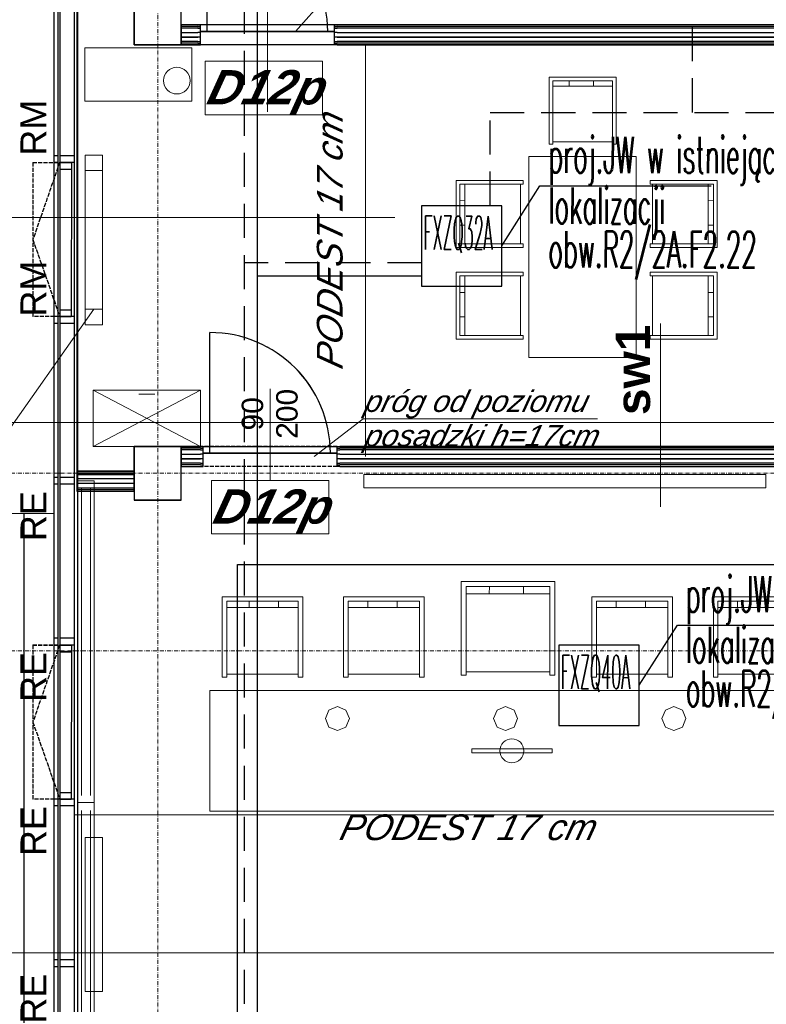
# Model space of a CAD drawing. Header units: millimetres. Extents: x -8642 to 28269, y -6609 to 3701.
# Tile 91 of 256: x -103 to 454, y -2191 to -1456. Entities that reach past the tile are written whole.
import ezdxf
from ezdxf.enums import TextEntityAlignment as Align

# ---------------------------------------------------------------- set-up
doc = ezdxf.new("R2010")
doc.units = ezdxf.units.MM
doc.header["$LTSCALE"] = 1000
doc.header["$MEASUREMENT"] = 0
for name, pattern in [('DASHED', [19.05, 12.7, -6.35]), ('rzut 1 pietra$0$ArchiTECH.PC 1. Line Type', [0.004, 0.003, -0.001]), ('rzut 1 pietra$0$ArchiTECH.PC 5. Line Type', [0.0053, 0.003, -0.001, 0.0003, -0.001]), ('rzut 1 pietra$0$ArchiTECH.PC Solid Line Type', [0]), ('SUFIT_1 PIETRO$0$ArchiTECH.PC 1. Line Type', [0.004, 0.003, -0.001]), ('SUFIT_1 PIETRO$0$ArchiTECH.PC Solid Line Type', [0])]:
    doc.linetypes.add(name, pattern=pattern)
doc.layers.get('0').update_dxf_attribs({"lineweight": 25})
for name, color, linetype, lineweight in [('_Etap_4_klimatyzator_w nowej_lokalizacji', 7, 'Continuous', 30), ('_Etap_4_klimatyzator_w starej_lokalizacji', 4, 'Continuous', 30), ('_Etap_4_opis', 7, 'Continuous', 30), ('IS_ARCH', 254, 'Continuous', 18), ('IS_FREON_GAZ', 254, 'DASHED', 30), ('IS_HC_FREON_CIECZ', 254, 'Continuous', 30)]:
    doc.layers.add(name, color=color, linetype=linetype, lineweight=lineweight)
for name, color, linetype in [('IS_WK_KAN_SKROPLINY', 254, 'DASHED'), ('SUFIT_1 PIETRO$0$ELEM KONSTRUKCJI - inwent', 254, 'Continuous'), ('SUFIT_1 PIETRO$0$Kalka 1', 254, 'Continuous'), ('SUFIT_1 PIETRO$0$sciany projektowane', 254, 'Continuous'), ('SUFIT_1 PIETRO$0$TYP SUFITÓW_NOWYCH', 254, 'Continuous')]:
    doc.layers.add(name, color=color, linetype=linetype)
doc.styles.add('romans1', font='simplex.shx', dxfattribs={"width": 0.8})
doc.styles.add('rzut 1 pietra$0$ArchiTECHStyle1', font='arial.ttf', dxfattribs={"height": 0.16})
doc.styles.add('rzut 1 pietra$0$ArchiTECHStyle2', font='ariali.ttf', dxfattribs={"oblique": 15, "height": 0.16})
doc.styles.add('rzut 1 pietra$0$ArchiTECHStyle3', font='arialbd.ttf', dxfattribs={"height": 0.192})
doc.styles.add('rzut 1 pietra$0$ArchiTECHStyle4', font='arialbi.ttf', dxfattribs={"oblique": 15, "height": 0.256})

# ---------------------------------------------------------------- blocks, each defined once
blk = doc.blocks.new('jw_FXZQ32A')
blk.add_lwpolyline([(0, 0), (60, 0), (60, 60), (0, 60)], close=True)
at = {"color": 7, "style": 'romans1', "width": 0.35}
blk.add_text('FXZQ32A', height=25, rotation=359.91893, dxfattribs=at).set_placement((1.49, 27.37))
blk = doc.blocks.new('jw_FXZQ40A')
blk.add_lwpolyline([(0, 0), (60, 0), (60, 60), (0, 60)], close=True)
at = {"color": 7, "style": 'romans1', "width": 0.35}
blk.add_text('FXZQ40A', height=25, rotation=359.91893, dxfattribs=at).set_placement((1.49, 27.37))

msp = doc.modelspace()

# ---------------------------------------------------------------- linework, layer by layer
at = {"layer": '_Etap_4_opis'}
for p, q in [((256.8, -1624.83), (285.24, -1580.02)), ((285.24, -1580.02), (413.12, -1580.02)), ((359.41, -1952.58), (387.84, -1907.77)), ((387.84, -1907.77), (515.73, -1907.77))]:
    msp.add_line(p, q, dxfattribs=at)
at = {"layer": 'IS_ARCH', "linetype": 'rzut 1 pietra$0$ArchiTECH.PC 5. Line Type'}
for p, q in [((0, 773.48), (0, -3884.07)), ((-3581.18, -1794.43), (2008.7, -1794.43)), ((-3581.18, -1927), (2008.7, -1927))]:
    msp.add_line(p, q, dxfattribs=at)
at = {"layer": 'IS_ARCH', "linetype": 'rzut 1 pietra$0$ArchiTECH.PC Solid Line Type'}
for p, q in [((-60, 60), (-60, -3574.83)), ((-77.5, -1257), (-77.5, -3616.83)), ((-74.51, -1257), (-74.51, -3613.84)), ((-73.03, -1257), (-73.03, -3612.33)), ((-62.5, -1257), (-62.5, -3601.79)), ((36.8, -1464.75), (36.8, -1374.75)), ((81.8, -1524.75), (81.8, -1403.12)), ((-17.59, -1414.75), (-17.59, -1474.75)), ((17.41, -1474.75), (17.41, -1414.75)), ((142.2, -1420.22), (102.78, -1464.93)), ((-59.97, -1444.84), (-59.96, -1794.43)), ((29.8, -1459.75), (17.41, -1459.75)), ((17.41, -1459.75), (17.41, -1474.75)), ((29.8, -1461), (17.41, -1461)), ((31.8, -1459.75), (29.8, -1459.75)), ((29.8, -1459.75), (31.8, -1459.75)), ((29.8, -1461), (31.8, -1461)), ((31.8, -1461), (31.8, -1459.75)), ((31.8, -1462.25), (31.8, -1461)), ((131.8, -1461), (131.8, -1459.75)), ((131.8, -1459.75), (133.8, -1459.75)), ((131.8, -1459.75), (133.8, -1459.75)), ((131.8, -1462.25), (131.8, -1461)), ((131.8, -1461), (133.8, -1461)), ((702.41, -1459.75), (133.8, -1459.75)), ((702.41, -1461), (133.8, -1461)), ((29.8, -1462.25), (17.41, -1462.25)), ((17.41, -1465.58), (29.8, -1465.58)), ((17.41, -1468.92), (29.8, -1468.92)), ((29.8, -1462.25), (31.8, -1462.25)), ((31.8, -1465.58), (29.8, -1465.58)), ((31.8, -1468.92), (29.8, -1468.92)), ((31.8, -1464.75), (31.8, -1462.25)), ((31.8, -1472.25), (31.8, -1464.75)), ((131.8, -1464.75), (31.8, -1464.75)), ((31.8, -1464.75), (131.8, -1464.75)), ((31.8, -1464.75), (131.8, -1464.75)), ((131.8, -1464.75), (131.8, -1462.25)), ((131.8, -1462.25), (133.8, -1462.25)), ((131.8, -1472.25), (131.8, -1464.75)), ((133.8, -1465.58), (131.8, -1465.58)), ((133.8, -1468.92), (131.8, -1468.92)), ((702.41, -1462.25), (133.8, -1462.25)), ((133.8, -1465.58), (702.41, -1465.58)), ((133.8, -1468.92), (702.41, -1468.92)), ((-17.59, -1474.75), (17.41, -1474.75)), ((29.8, -1472.25), (17.41, -1472.25)), ((29.8, -1473.5), (17.41, -1473.5)), ((17.41, -1474.75), (29.8, -1474.75)), ((29.8, -1472.25), (31.8, -1472.25)), ((29.8, -1473.5), (31.8, -1473.5)), ((29.8, -1474.75), (31.8, -1474.75)), ((31.8, -1473.5), (31.8, -1472.25)), ((31.8, -1474.75), (31.8, -1473.5)), ((131.8, -1473.5), (131.8, -1472.25)), ((131.8, -1472.25), (133.8, -1472.25)), ((131.8, -1474.75), (131.8, -1473.5)), ((131.8, -1473.5), (133.8, -1473.5)), ((133.8, -1474.75), (131.8, -1474.75)), ((702.41, -1472.25), (133.8, -1472.25)), ((702.41, -1473.5), (133.8, -1473.5)), ((133.8, -1474.75), (556.8, -1474.75)), ((155, -1474.75), (155, -1781.85)), ((25.53, -1476.93), (-54.47, -1476.93)), ((-54.47, -1476.93), (-54.47, -1516.93)), ((25.53, -1516.93), (25.53, -1476.93)), ((35.45, -1526.94), (35.45, -1486.94)), ((35.45, -1486.94), (123.03, -1486.94)), ((123.03, -1486.94), (123.03, -1526.94)), ((292.05, -1548.94), (292.05, -1498.94)), ((292.05, -1498.94), (342.05, -1498.94)), ((294.69, -1505.57), (339.33, -1505.57)), ((339.33, -1501.67), (294.78, -1501.67)), ((294.78, -1501.67), (294.78, -1548.94)), ((307.14, -1501.67), (307.05, -1505.57)), ((325.33, -1505.57), (325.33, -1501.67)), ((339.33, -1548.94), (339.33, -1501.67)), ((342.05, -1498.94), (342.05, -1548.94)), ((-54.47, -1516.93), (25.53, -1516.93)), ((123.03, -1526.94), (35.45, -1526.94)), ((294.78, -1548.94), (292.05, -1548.94)), ((294.78, -1547.12), (339.33, -1547.12)), ((342.05, -1548.94), (339.33, -1548.94)), ((-41.15, -1557.04), (-54.15, -1557.04)), ((-54.15, -1557.04), (-54.15, -1672.04)), ((-41.15, -1557.04), (-54.15, -1557.04)), ((-54.15, -1557.04), (-54.15, -1672.04)), ((-41.15, -1672.04), (-41.15, -1557.04)), ((-41.15, -1672.04), (-41.15, -1557.04)), ((-77.5, -1557.5), (-77.5, -1562.5)), ((-74.51, -1557.5), (-77.5, -1557.5)), ((-74.51, -1562.5), (-77.5, -1562.5)), ((-74.51, -1557.5), (-74.51, -1562.5)), ((-73.03, -1562.5), (-73.04, -1567.5)), ((-73.03, -1557.5), (-73.03, -1562.5)), ((-62.5, -1557.5), (-73.03, -1557.5)), ((-73.03, -1562.5), (-64.5, -1562.52)), ((-62.5, -1562.5), (-73.03, -1562.5)), ((-64.5, -1562.52), (-64.6, -1677.52)), ((-64.5, -1562.52), (-64.5, -1567.52)), ((-62.5, -1557.5), (-62.5, -1562.5)), ((357.05, -1558.03), (277.05, -1558.03)), ((277.05, -1558.03), (277.05, -1708.03)), ((357.05, -1708.03), (357.05, -1558.03)), ((-73.04, -1567.5), (-64.5, -1567.52)), ((-41.15, -1568.62), (-54.15, -1568.62)), ((-54.15, -1568.62), (-54.15, -1683.62)), ((-41.15, -1568.62), (-54.15, -1568.62)), ((-54.15, -1568.62), (-54.15, -1683.62)), ((-41.15, -1683.62), (-41.15, -1568.62)), ((-41.15, -1683.62), (-41.15, -1568.62)), ((272.65, -1576.01), (222.65, -1576.01)), ((222.65, -1576.01), (222.65, -1626.01)), ((225.38, -1623.29), (225.38, -1578.74)), ((225.38, -1578.74), (272.65, -1578.74)), ((229.29, -1578.65), (229.29, -1623.29)), ((270.83, -1578.74), (270.83, -1623.29)), ((272.65, -1578.74), (272.65, -1576.01)), ((367.43, -1576.01), (417.43, -1576.01)), ((367.43, -1578.74), (367.43, -1576.01)), ((414.7, -1578.74), (367.43, -1578.74)), ((369.24, -1578.74), (369.24, -1623.29)), ((410.79, -1578.65), (410.79, -1623.29)), ((414.7, -1623.29), (414.7, -1578.74)), ((417.43, -1576.01), (417.43, -1626.01)), ((225.38, -1591.11), (229.29, -1591.01)), ((414.7, -1591.11), (410.79, -1591.01)), ((-173.95, -1603.68), (176.97, -1603.68)), ((229.29, -1609.29), (225.38, -1609.29)), ((410.79, -1609.29), (414.7, -1609.29)), ((272.65, -1623.29), (225.38, -1623.29)), ((272.65, -1626.01), (272.65, -1623.29)), ((367.43, -1626.01), (367.43, -1623.29)), ((367.43, -1623.29), (414.7, -1623.29)), ((222.65, -1626.01), (272.65, -1626.01)), ((417.43, -1626.01), (367.43, -1626.01)), ((272.65, -1644.49), (222.65, -1644.49)), ((222.65, -1644.49), (222.65, -1694.49)), ((272.65, -1647.22), (272.65, -1644.49)), ((367.43, -1644.49), (417.43, -1644.49)), ((367.43, -1647.22), (367.43, -1644.49)), ((417.43, -1644.49), (417.43, -1694.49)), ((225.38, -1691.76), (225.38, -1647.22)), ((225.38, -1647.22), (272.65, -1647.22)), ((229.29, -1647.13), (229.29, -1691.76)), ((270.83, -1647.22), (270.83, -1691.76)), ((414.7, -1647.22), (367.43, -1647.22)), ((369.24, -1647.22), (369.24, -1691.76)), ((410.79, -1647.13), (410.79, -1691.76)), ((414.7, -1691.76), (414.7, -1647.22)), ((225.38, -1659.58), (229.29, -1659.49)), ((414.7, -1659.58), (410.79, -1659.49)), ((-47.65, -1672.04), (-130.31, -1789.26)), ((-73.13, -1672.49), (-73.13, -1677.49)), ((-73.13, -1672.49), (-64.6, -1672.51)), ((-64.6, -1672.51), (-64.6, -1677.51)), ((-54.15, -1672.04), (-41.15, -1672.04)), ((-54.15, -1672.04), (-41.15, -1672.04)), ((-77.5, -1677.5), (-77.5, -1682.5)), ((-74.51, -1677.5), (-77.5, -1677.5)), ((-74.51, -1677.5), (-74.51, -1682.5)), ((-73.13, -1677.49), (-64.6, -1677.51)), ((-73.03, -1677.5), (-73.03, -1682.5)), ((-62.5, -1677.5), (-73.03, -1677.5)), ((-62.5, -1677.5), (-62.5, -1682.5)), ((229.29, -1677.76), (225.38, -1677.76)), ((410.79, -1677.76), (414.7, -1677.76)), ((-74.51, -1682.5), (-77.5, -1682.5)), ((-62.5, -1682.5), (-73.03, -1682.5)), ((-54.15, -1683.62), (-41.15, -1683.62)), ((-54.15, -1683.62), (-41.15, -1683.62)), ((38.8, -1779.35), (38.8, -1689.35)), ((375.09, -1819.43), (375.09, -1682.68)), ((222.65, -1694.49), (272.65, -1694.49)), ((272.65, -1691.76), (225.38, -1691.76)), ((272.65, -1694.49), (272.65, -1691.76)), ((367.43, -1694.49), (367.43, -1691.76)), ((367.43, -1691.76), (414.7, -1691.76)), ((417.43, -1694.49), (367.43, -1694.49)), ((277.05, -1708.03), (357.05, -1708.03)), ((31.8, -1732.35), (-48.2, -1732.35)), ((-48.2, -1732.35), (-48.2, -1774.35)), ((-48.2, -1774.35), (31.8, -1732.35)), ((31.8, -1774.35), (-48.2, -1732.35)), ((31.8, -1774.35), (31.8, -1732.35)), ((83.8, -1799.73), (83.8, -1731.4)), ((-14.2, -1735.35), (-2.2, -1735.35)), ((153.34, -1753.85), (116.7, -1781.85)), ((153.34, -1753.85), (328.1, -1753.85)), ((-173.95, -1756.5), (655.23, -1756.5)), ((-48.2, -1774.35), (31.8, -1774.35)), ((-48.2, -1774.35), (-48.2, -1774.35)), ((17.49, -1774.35), (-17.51, -1774.35)), ((-17.51, -1774.35), (-17.51, -1814.35)), ((31.8, -1774.35), (17.49, -1774.35)), ((17.49, -1774.35), (17.49, -1789.35)), ((17.49, -1789.35), (17.49, -1774.35)), ((31.8, -1775.6), (17.49, -1775.6)), ((31.8, -1776.85), (17.49, -1776.85)), ((33.8, -1774.35), (31.8, -1774.35)), ((31.8, -1774.35), (33.8, -1774.35)), ((31.8, -1775.6), (33.8, -1775.6)), ((31.8, -1776.85), (33.8, -1776.85)), ((33.8, -1775.6), (33.8, -1774.35)), ((33.8, -1776.85), (33.8, -1775.6)), ((33.8, -1779.35), (33.8, -1776.85)), ((133.8, -1775.6), (133.8, -1774.35)), ((133.8, -1774.35), (135.8, -1774.35)), ((133.8, -1774.35), (135.8, -1774.35)), ((133.8, -1776.85), (133.8, -1775.6)), ((133.8, -1775.6), (135.8, -1775.6)), ((133.8, -1779.35), (133.8, -1776.85)), ((133.8, -1776.85), (135.8, -1776.85)), ((556.8, -1774.35), (135.8, -1774.35)), ((702.41, -1775.6), (135.8, -1775.6)), ((702.41, -1776.85), (135.8, -1776.85)), ((17.49, -1780.18), (31.8, -1780.18)), ((17.49, -1783.51), (31.8, -1783.51)), ((33.8, -1780.18), (31.8, -1780.18)), ((33.8, -1783.51), (31.8, -1783.51)), ((33.8, -1786.85), (33.8, -1779.35)), ((133.8, -1779.35), (33.8, -1779.35)), ((33.8, -1779.35), (133.8, -1779.35)), ((33.8, -1779.35), (133.8, -1779.35)), ((133.8, -1786.85), (133.8, -1779.35)), ((135.8, -1780.18), (133.8, -1780.18)), ((135.8, -1783.51), (133.8, -1783.51)), ((135.8, -1780.18), (702.41, -1780.18)), ((135.8, -1783.51), (702.41, -1783.51)), ((31.8, -1786.85), (17.49, -1786.85)), ((31.8, -1788.1), (17.49, -1788.1)), ((17.49, -1789.35), (31.8, -1789.35)), ((17.49, -1814.35), (17.49, -1789.35)), ((31.8, -1786.85), (33.8, -1786.85)), ((31.8, -1788.1), (33.8, -1788.1)), ((31.8, -1789.35), (33.8, -1789.35)), ((33.8, -1788.1), (33.8, -1786.85)), ((33.8, -1789.35), (33.8, -1788.1)), ((133.8, -1788.1), (133.8, -1786.85)), ((133.8, -1786.85), (135.8, -1786.85)), ((133.8, -1789.35), (133.8, -1788.1)), ((133.8, -1788.1), (135.8, -1788.1)), ((135.8, -1789.35), (133.8, -1789.35)), ((702.41, -1786.85), (135.8, -1786.85)), ((702.41, -1788.1), (135.8, -1788.1)), ((135.8, -1789.35), (652.78, -1789.35)), ((-74.51, -1797.5), (-77.5, -1797.5)), ((-77.5, -1797.5), (-77.5, -1802.5)), ((-74.51, -1797.5), (-74.51, -1802.5)), ((-62.5, -1797.5), (-73.03, -1797.5)), ((-73.03, -1797.5), (-73.03, -1802.5)), ((-62.5, -1797.5), (-62.5, -1802.5)), ((-60.5, -1792.8), (-60.5, -1807.8)), ((-17.59, -1792.8), (-60.5, -1792.8)), ((-60.5, -1794.05), (-17.59, -1794.05)), ((-60.5, -1795.3), (-17.59, -1795.3)), ((-17.59, -1798.63), (-60.5, -1798.63)), ((-59.96, -1794.43), (-59.95, -2217)), ((-17.42, -1794.43), (-59.96, -1794.43)), ((-17.59, -1807.8), (-17.59, -1792.8)), ((40.01, -1839.73), (40.01, -1799.73)), ((40.01, -1799.73), (127.59, -1799.73)), ((127.59, -1799.73), (127.59, -1839.73)), ((153.8, -1795.38), (153.8, -1805.38)), ((453.8, -1795.38), (153.8, -1795.38)), ((453.8, -1795.38), (153.8, -1795.38)), ((153.8, -1795.38), (153.8, -1805.38)), ((453.8, -1805.38), (453.8, -1795.38)), ((453.8, -1805.38), (453.8, -1795.38)), ((-74.51, -1802.5), (-77.5, -1802.5)), ((-62.5, -1802.5), (-73.03, -1802.5)), ((-17.59, -1801.96), (-60.5, -1801.96)), ((-60.5, -1805.3), (-17.59, -1805.3)), ((-60.5, -1806.55), (-17.59, -1806.55)), ((-47.5, -1800.11), (-60, -1800.11)), ((-60, -1800.11), (-60, -2040.11)), ((-56.98, -1805.93), (-56.98, -2034.93)), ((-50.29, -1805.93), (-50.29, -2034.93)), ((-47.5, -2040.11), (-47.5, -1800.11)), ((153.8, -1805.38), (453.8, -1805.38)), ((153.8, -1805.38), (453.8, -1805.38)), ((-60.5, -1807.8), (-17.59, -1807.8)), ((-17.51, -1814.35), (17.49, -1814.35)), ((-77.5, -1824.53), (-2319.02, -1825.03)), ((-100, -1824.53), (-100, -3619.83)), ((127.59, -1839.73), (40.01, -1839.73)), ((226.4, -1945.18), (226.4, -1875.18)), ((226.4, -1875.18), (296.4, -1875.18)), ((292.58, -1879), (230.22, -1879)), ((230.22, -1879), (230.22, -1945.18)), ((247.52, -1879), (247.4, -1884.47)), ((272.98, -1884.47), (272.98, -1879)), ((292.58, -1945.18), (292.58, -1879)), ((296.4, -1875.18), (296.4, -1945.18)), ((108.14, -1886.6), (48.14, -1886.6)), ((48.14, -1886.6), (48.14, -1946.6)), ((108.14, -1946.6), (108.14, -1886.6)), ((138.72, -1946.6), (138.72, -1886.6)), ((138.72, -1886.6), (198.72, -1886.6)), ((198.72, -1886.6), (198.72, -1946.6)), ((230.09, -1884.47), (292.58, -1884.47)), ((324.08, -1946.6), (324.08, -1886.6)), ((324.08, -1886.6), (384.08, -1886.6)), ((384.08, -1886.6), (384.08, -1946.6)), ((414.65, -1946.6), (414.65, -1886.6)), ((414.65, -1886.6), (474.65, -1886.6)), ((51.42, -1946.6), (51.42, -1889.87)), ((51.42, -1889.87), (104.87, -1889.87)), ((104.98, -1894.56), (51.42, -1894.56)), ((68.22, -1894.56), (68.22, -1889.87)), ((90.04, -1889.87), (90.14, -1894.56)), ((104.87, -1889.87), (104.87, -1946.6)), ((141.88, -1894.56), (195.44, -1894.56)), ((195.44, -1889.87), (141.99, -1889.87)), ((141.99, -1889.87), (141.99, -1946.6)), ((156.83, -1889.87), (156.72, -1894.56)), ((178.64, -1894.56), (178.64, -1889.87)), ((195.44, -1946.6), (195.44, -1889.87)), ((327.24, -1894.56), (380.81, -1894.56)), ((380.81, -1889.87), (327.35, -1889.87)), ((327.35, -1889.87), (327.35, -1946.6)), ((342.19, -1889.87), (342.08, -1894.56)), ((364.01, -1894.56), (364.01, -1889.87)), ((380.81, -1946.6), (380.81, -1889.87)), ((417.81, -1894.56), (471.38, -1894.56)), ((471.38, -1889.87), (417.92, -1889.87)), ((417.92, -1889.87), (417.92, -1946.6)), ((432.76, -1889.87), (432.65, -1894.56)), ((-77.5, -1917.5), (-77.5, -1922.5)), ((-74.51, -1917.5), (-77.5, -1917.5)), ((-74.51, -1922.5), (-77.5, -1922.5)), ((-74.51, -1917.5), (-74.51, -1922.5)), ((-73.03, -1922.5), (-73.04, -1927.5)), ((-73.03, -1917.5), (-73.03, -1922.5)), ((-62.5, -1917.5), (-73.03, -1917.5)), ((-73.03, -1922.5), (-64.5, -1922.52)), ((-62.5, -1922.5), (-73.03, -1922.5)), ((-64.5, -1922.52), (-64.6, -2037.52)), ((-64.5, -1922.52), (-64.5, -1927.52)), ((-62.5, -1917.5), (-62.5, -1922.5)), ((-73.04, -1927.5), (-64.5, -1927.52)), ((48.14, -1946.6), (51.42, -1946.6)), ((104.87, -1944.42), (51.42, -1944.42)), ((104.87, -1946.6), (108.14, -1946.6)), ((141.99, -1946.6), (138.72, -1946.6)), ((141.99, -1944.42), (195.44, -1944.42)), ((198.72, -1946.6), (195.44, -1946.6)), ((230.22, -1945.18), (226.4, -1945.18)), ((230.22, -1942.63), (292.58, -1942.63)), ((296.4, -1945.18), (292.58, -1945.18)), ((327.35, -1946.6), (324.08, -1946.6)), ((327.35, -1944.42), (380.81, -1944.42)), ((384.08, -1946.6), (380.81, -1946.6)), ((417.92, -1946.6), (414.65, -1946.6)), ((417.92, -1944.42), (471.38, -1944.42)), ((473.93, -1956.5), (38.93, -1956.5)), ((38.93, -1956.5), (38.93, -2046.5)), ((134.04, -1968.55), (127.71, -1971.17)), ((140.37, -1971.17), (134.04, -1968.55)), ((259.63, -1968.55), (253.29, -1971.17)), ((265.96, -1971.17), (259.63, -1968.55)), ((385.22, -1968.55), (378.88, -1971.17)), ((391.55, -1971.17), (385.22, -1968.55)), ((127.71, -1971.17), (125.08, -1977.5)), ((143, -1977.5), (140.37, -1971.17)), ((253.29, -1971.17), (250.67, -1977.5)), ((268.58, -1977.5), (265.96, -1971.17)), ((378.88, -1971.17), (376.26, -1977.5)), ((394.17, -1977.5), (391.55, -1971.17)), ((125.08, -1977.5), (127.71, -1983.84)), ((140.37, -1983.84), (143, -1977.5)), ((250.67, -1977.5), (253.29, -1983.84)), ((265.96, -1983.84), (268.58, -1977.5)), ((376.26, -1977.5), (378.88, -1983.84)), ((391.55, -1983.84), (394.17, -1977.5)), ((127.71, -1983.84), (134.04, -1986.46)), ((134.04, -1986.46), (140.37, -1983.84)), ((134.04, -1986.46), (134.04, -1986.46)), ((253.29, -1983.84), (259.63, -1986.46)), ((259.63, -1986.46), (265.96, -1983.84)), ((259.63, -1986.46), (259.63, -1986.46)), ((378.88, -1983.84), (385.22, -1986.46)), ((385.22, -1986.46), (391.55, -1983.84)), ((385.22, -1986.46), (385.22, -1986.46)), ((294.28, -2000), (234.28, -2000)), ((234.28, -2000), (234.28, -2003)), ((234.28, -2003), (294.28, -2003)), ((294.28, -2003), (294.28, -2000)), ((-73.13, -2032.49), (-73.13, -2037.49)), ((-73.13, -2032.49), (-64.6, -2032.51)), ((-64.6, -2032.51), (-64.6, -2037.51)), ((-74.51, -2037.5), (-77.5, -2037.5)), ((-77.5, -2037.5), (-77.5, -2042.5)), ((-74.51, -2037.5), (-74.51, -2042.5)), ((-73.13, -2037.49), (-64.6, -2037.51)), ((-62.5, -2037.5), (-73.03, -2037.5)), ((-73.03, -2037.5), (-73.03, -2042.5)), ((-62.5, -2037.5), (-62.5, -2042.5)), ((-60, -2040.11), (-47.5, -2040.11)), ((-47.5, -2040.11), (-60, -2040.11)), ((-60, -2040.11), (-60, -2280.11)), ((-47.5, -2280.11), (-47.5, -2040.11)), ((-74.51, -2042.5), (-77.5, -2042.5)), ((-62.5, -2042.5), (-73.03, -2042.5)), ((-62.5, -2049.35), (652.78, -2049.35)), ((-56.98, -2045.93), (-56.98, -2274.93)), ((-50.29, -2045.93), (-50.29, -2274.93)), ((38.93, -2046.5), (473.93, -2046.5)), ((-41.15, -2066.13), (-54.15, -2066.13)), ((-54.15, -2066.13), (-54.15, -2181.13)), ((-41.15, -2066.13), (-54.15, -2066.13)), ((-54.15, -2066.13), (-54.15, -2181.13)), ((-41.15, -2066.13), (-54.15, -2066.13)), ((-54.15, -2066.13), (-54.15, -2181.13)), ((-41.15, -2066.13), (-54.15, -2066.13)), ((-54.15, -2066.13), (-54.15, -2181.13)), ((-41.15, -2181.13), (-41.15, -2066.13)), ((-41.15, -2181.13), (-41.15, -2066.13)), ((-41.15, -2181.13), (-41.15, -2066.13)), ((-41.15, -2181.13), (-41.15, -2066.13)), ((-173.95, -2152.14), (692, -2152.14)), ((-74.51, -2157.5), (-77.5, -2157.5)), ((-77.5, -2157.5), (-77.5, -2162.5)), ((-74.51, -2157.5), (-74.51, -2162.5)), ((-73.03, -2157.5), (-73.03, -2162.5)), ((-62.5, -2157.5), (-73.03, -2157.5)), ((-62.5, -2157.5), (-62.5, -2162.5)), ((-74.51, -2162.5), (-77.5, -2162.5)), ((-62.5, -2162.5), (-73.03, -2162.5)), ((-54.15, -2181.13), (-41.15, -2181.13)), ((-54.15, -2181.13), (-41.15, -2181.13)), ((-54.15, -2181.13), (-41.15, -2181.13)), ((-54.15, -2181.13), (-41.15, -2181.13))]:
    msp.add_line(p, q, dxfattribs=at)
at = {"layer": 'IS_ARCH', "linetype": 'rzut 1 pietra$0$ArchiTECH.PC 1. Line Type'}
for p, q in [((-59.97, -1262), (-59.92, -3599.83)), ((131.8, -1459.75), (31.8, -1459.75)), ((131.8, -1474.75), (31.8, -1474.75)), ((-93.24, -1562.49), (-93.24, -1677.49)), ((-73.24, -1562.49), (-93.24, -1619.99)), ((-93.24, -1562.49), (-73.24, -1562.49)), ((-93.24, -1619.99), (-73.13, -1677.49)), ((-73.13, -1677.49), (-93.24, -1677.49)), ((133.8, -1774.35), (33.8, -1774.35)), ((133.8, -1789.35), (33.8, -1789.35)), ((-93.24, -1922.49), (-93.24, -2037.49)), ((-73.24, -1922.49), (-93.24, -1979.99)), ((-93.24, -1922.49), (-73.24, -1922.49)), ((-93.24, -1979.99), (-73.13, -2037.49)), ((-73.13, -2037.49), (-93.24, -2037.49))]:
    msp.add_line(p, q, dxfattribs=at)
at = {"layer": 'IS_ARCH', "linetype": 'rzut 1 pietra$0$ArchiTECH.PC Solid Line Type'}
for centre, radius in [((14.22, -1501.51), 9.95), ((264.28, -2001.5), 8.96)]:
    msp.add_circle(centre, radius, dxfattribs=at)
for centre in [(36.8, -1464.75), (38.8, -1779.35)]:
    msp.add_arc(centre, 90, 0, 90, dxfattribs=at)
at = {"layer": 'IS_FREON_GAZ', "ltscale": 0.002}
for points in [[(389.93, -1060.1), (64.41, -1060.1), (64.41, -3345.24)], [(196.8, -1637.5), (64.41, -1637.5)]]:
    msp.add_lwpolyline(points, dxfattribs=at)
at = {"layer": 'IS_HC_FREON_CIECZ', "ltscale": 0.002}
for points in [[(74.41, -3345.24), (74.41, -1070.1), (389.93, -1070.1)], [(196.8, -1647.5), (74.41, -1647.5)]]:
    msp.add_lwpolyline(points, dxfattribs=at)
at = {"layer": 'IS_WK_KAN_SKROPLINY', "lineweight": 30, "ltscale": 0.002}
for points in [[(399.12, -1525.17), (399.12, -1095.58)], [(248.15, -1594.75), (248.15, -1525.17), (965.79, -1525.17)]]:
    msp.add_lwpolyline(points, dxfattribs=at)
at = {"layer": 'SUFIT_1 PIETRO$0$ELEM KONSTRUKCJI - inwent', "linetype": 'SUFIT_1 PIETRO$0$ArchiTECH.PC Solid Line Type'}
for p, q in [((-17.59, -1414.83), (-17.59, -1474.83)), ((17.41, -1474.83), (17.41, -1414.83)), ((-17.59, -1474.83), (17.41, -1474.83)), ((17.49, -1774.43), (-17.51, -1774.43)), ((-17.51, -1774.43), (-17.51, -1814.43)), ((17.49, -1789.43), (17.49, -1774.43)), ((17.49, -1814.43), (17.49, -1789.43)), ((-17.51, -1814.43), (17.49, -1814.43))]:
    msp.add_line(p, q, dxfattribs=at)
at = {"layer": 'SUFIT_1 PIETRO$0$Kalka 1', "linetype": 'SUFIT_1 PIETRO$0$ArchiTECH.PC Solid Line Type'}
for p, q in [((-60, 59.92), (-60, -3574.92)), ((-77.5, -1257.08), (-77.5, -3616.92)), ((-74.51, -1257.08), (-74.51, -3613.92)), ((-73.03, -1257.08), (-73.03, -3612.41)), ((-62.5, -1257.08), (-62.5, -3601.88)), ((-59.97, -1444.92), (-59.96, -1794.52)), ((-74.51, -1557.58), (-77.5, -1557.58)), ((-77.5, -1557.58), (-77.5, -1562.58)), ((-74.51, -1562.58), (-77.5, -1562.58)), ((-74.51, -1557.58), (-74.51, -1562.58)), ((-73.03, -1562.58), (-73.04, -1567.58)), ((-62.5, -1557.58), (-73.03, -1557.58)), ((-73.03, -1557.58), (-73.03, -1562.58)), ((-62.5, -1562.58), (-73.03, -1562.58)), ((-73.03, -1562.58), (-64.5, -1562.6)), ((-64.5, -1562.6), (-64.6, -1677.6)), ((-64.5, -1562.6), (-64.5, -1567.6)), ((-62.5, -1557.58), (-62.5, -1562.58)), ((-73.04, -1567.58), (-64.5, -1567.6)), ((-73.13, -1672.58), (-64.6, -1672.6)), ((-73.13, -1672.58), (-73.13, -1677.58)), ((-64.6, -1672.6), (-64.6, -1677.6)), ((-74.51, -1677.58), (-77.5, -1677.58)), ((-77.5, -1677.58), (-77.5, -1682.58)), ((-74.51, -1677.58), (-74.51, -1682.58)), ((-73.13, -1677.58), (-64.6, -1677.6)), ((-62.5, -1677.58), (-73.03, -1677.58)), ((-73.03, -1677.58), (-73.03, -1682.58)), ((-62.5, -1677.58), (-62.5, -1682.58)), ((-74.51, -1682.58), (-77.5, -1682.58)), ((-62.5, -1682.58), (-73.03, -1682.58)), ((-77.5, -1797.58), (-77.5, -1802.58)), ((-74.51, -1797.58), (-77.5, -1797.58)), ((-74.51, -1797.58), (-74.51, -1802.58)), ((-73.03, -1797.58), (-73.03, -1802.58)), ((-62.5, -1797.58), (-73.03, -1797.58)), ((-62.5, -1797.58), (-62.5, -1802.58)), ((-17.42, -1794.52), (-59.96, -1794.52)), ((-59.96, -1794.52), (-59.95, -2217.08)), ((-74.51, -1802.58), (-77.5, -1802.58)), ((-62.5, -1802.58), (-73.03, -1802.58)), ((-100, -1824.62), (-100, -3619.92)), ((-74.51, -1917.58), (-77.5, -1917.58)), ((-77.5, -1917.58), (-77.5, -1922.58)), ((-74.51, -1922.58), (-77.5, -1922.58)), ((-74.51, -1917.58), (-74.51, -1922.58)), ((-73.03, -1922.58), (-73.04, -1927.58)), ((-62.5, -1917.58), (-73.03, -1917.58)), ((-73.03, -1917.58), (-73.03, -1922.58)), ((-62.5, -1922.58), (-73.03, -1922.58)), ((-73.03, -1922.58), (-64.5, -1922.6)), ((-64.5, -1922.6), (-64.6, -2037.6)), ((-64.5, -1922.6), (-64.5, -1927.6)), ((-62.5, -1917.58), (-62.5, -1922.58)), ((-73.04, -1927.58), (-64.5, -1927.6)), ((-73.13, -2032.58), (-64.6, -2032.6)), ((-73.13, -2032.58), (-73.13, -2037.58)), ((-64.6, -2032.6), (-64.6, -2037.6)), ((-77.5, -2037.58), (-77.5, -2042.58)), ((-74.51, -2037.58), (-77.5, -2037.58)), ((-74.51, -2037.58), (-74.51, -2042.58)), ((-73.13, -2037.58), (-64.6, -2037.6)), ((-73.03, -2037.58), (-73.03, -2042.58)), ((-62.5, -2037.58), (-73.03, -2037.58)), ((-62.5, -2037.58), (-62.5, -2042.58)), ((-74.51, -2042.58), (-77.5, -2042.58)), ((-62.5, -2042.58), (-73.03, -2042.58)), ((-77.5, -2157.58), (-77.5, -2162.58)), ((-74.51, -2157.58), (-77.5, -2157.58)), ((-74.51, -2157.58), (-74.51, -2162.58)), ((-62.5, -2157.58), (-73.03, -2157.58)), ((-73.03, -2157.58), (-73.03, -2162.58)), ((-62.5, -2157.58), (-62.5, -2162.58)), ((-74.51, -2162.58), (-77.5, -2162.58)), ((-62.5, -2162.58), (-73.03, -2162.58))]:
    msp.add_line(p, q, dxfattribs=at)
at = {"layer": 'SUFIT_1 PIETRO$0$Kalka 1', "linetype": 'SUFIT_1 PIETRO$0$ArchiTECH.PC 1. Line Type'}
for p, q in [((-59.97, -1262.08), (-59.92, -3599.92)), ((-93.24, -1562.58), (-73.24, -1562.58)), ((-73.24, -1562.58), (-93.24, -1620.08)), ((-93.24, -1562.58), (-93.24, -1677.58)), ((-93.24, -1620.08), (-73.13, -1677.58)), ((-73.13, -1677.58), (-93.24, -1677.58)), ((-93.24, -1922.58), (-73.24, -1922.58)), ((-73.24, -1922.58), (-93.24, -1980.08)), ((-93.24, -1922.58), (-93.24, -2037.58)), ((-93.24, -1980.08), (-73.13, -2037.58)), ((-73.13, -2037.58), (-93.24, -2037.58))]:
    msp.add_line(p, q, dxfattribs=at)
at = {"layer": 'SUFIT_1 PIETRO$0$sciany projektowane', "linetype": 'SUFIT_1 PIETRO$0$ArchiTECH.PC Solid Line Type'}
for p, q in [((36.8, -1464.83), (36.8, -1374.83)), ((29.8, -1459.83), (17.41, -1459.83)), ((17.41, -1459.83), (17.41, -1474.83)), ((29.8, -1461.08), (17.41, -1461.08)), ((31.8, -1459.83), (29.8, -1459.83)), ((29.8, -1459.83), (31.8, -1459.83)), ((29.8, -1461.08), (31.8, -1461.08)), ((31.8, -1461.08), (31.8, -1459.83)), ((31.8, -1462.33), (31.8, -1461.08)), ((131.8, -1461.08), (131.8, -1459.83)), ((131.8, -1459.83), (133.8, -1459.83)), ((131.8, -1459.83), (133.8, -1459.83)), ((131.8, -1462.33), (131.8, -1461.08)), ((131.8, -1461.08), (133.8, -1461.08)), ((702.41, -1459.83), (133.8, -1459.83)), ((702.41, -1461.08), (133.8, -1461.08)), ((29.8, -1462.33), (17.41, -1462.33)), ((17.41, -1465.67), (29.8, -1465.67)), ((17.41, -1469), (29.8, -1469)), ((29.8, -1462.33), (31.8, -1462.33)), ((31.8, -1465.67), (29.8, -1465.67)), ((31.8, -1469), (29.8, -1469)), ((31.8, -1464.83), (31.8, -1462.33)), ((31.8, -1472.33), (31.8, -1464.83)), ((131.8, -1464.83), (31.8, -1464.83)), ((31.8, -1464.83), (131.8, -1464.83)), ((31.8, -1464.83), (131.8, -1464.83)), ((131.8, -1464.83), (131.8, -1462.33)), ((131.8, -1462.33), (133.8, -1462.33)), ((131.8, -1472.33), (131.8, -1464.83)), ((133.8, -1465.67), (131.8, -1465.67)), ((133.8, -1469), (131.8, -1469)), ((702.41, -1462.33), (133.8, -1462.33)), ((133.8, -1465.67), (702.41, -1465.67)), ((133.8, -1469), (702.41, -1469)), ((29.8, -1472.33), (17.41, -1472.33)), ((29.8, -1473.58), (17.41, -1473.58)), ((17.41, -1474.83), (29.8, -1474.83)), ((29.8, -1472.33), (31.8, -1472.33)), ((29.8, -1473.58), (31.8, -1473.58)), ((29.8, -1474.83), (31.8, -1474.83)), ((31.8, -1473.58), (31.8, -1472.33)), ((31.8, -1474.83), (31.8, -1473.58)), ((131.8, -1473.58), (131.8, -1472.33)), ((131.8, -1472.33), (133.8, -1472.33)), ((131.8, -1474.83), (131.8, -1473.58)), ((131.8, -1473.58), (133.8, -1473.58)), ((133.8, -1474.83), (131.8, -1474.83)), ((702.41, -1472.33), (133.8, -1472.33)), ((702.41, -1473.58), (133.8, -1473.58)), ((133.8, -1474.83), (556.8, -1474.83)), ((38.8, -1779.43), (38.8, -1689.43)), ((31.8, -1774.43), (17.49, -1774.43)), ((17.49, -1774.43), (17.49, -1789.43)), ((31.8, -1775.68), (17.49, -1775.68)), ((31.8, -1776.93), (17.49, -1776.93)), ((33.8, -1774.43), (31.8, -1774.43)), ((31.8, -1774.43), (33.8, -1774.43)), ((31.8, -1775.68), (33.8, -1775.68)), ((31.8, -1776.93), (33.8, -1776.93)), ((33.8, -1775.68), (33.8, -1774.43)), ((33.8, -1776.93), (33.8, -1775.68)), ((33.8, -1779.43), (33.8, -1776.93)), ((133.8, -1775.68), (133.8, -1774.43)), ((133.8, -1774.43), (135.8, -1774.43)), ((133.8, -1774.43), (135.8, -1774.43)), ((133.8, -1776.93), (133.8, -1775.68)), ((133.8, -1775.68), (135.8, -1775.68)), ((133.8, -1779.43), (133.8, -1776.93)), ((133.8, -1776.93), (135.8, -1776.93)), ((556.8, -1774.43), (135.8, -1774.43)), ((702.41, -1775.68), (135.8, -1775.68)), ((702.41, -1776.93), (135.8, -1776.93)), ((17.49, -1780.26), (31.8, -1780.26)), ((17.49, -1783.6), (31.8, -1783.6)), ((33.8, -1780.26), (31.8, -1780.26)), ((33.8, -1783.6), (31.8, -1783.6)), ((33.8, -1786.93), (33.8, -1779.43)), ((133.8, -1779.43), (33.8, -1779.43)), ((33.8, -1779.43), (133.8, -1779.43)), ((33.8, -1779.43), (133.8, -1779.43)), ((133.8, -1786.93), (133.8, -1779.43)), ((135.8, -1780.26), (133.8, -1780.26)), ((135.8, -1783.6), (133.8, -1783.6)), ((135.8, -1780.26), (702.41, -1780.26)), ((135.8, -1783.6), (702.41, -1783.6)), ((31.8, -1786.93), (17.49, -1786.93)), ((31.8, -1788.18), (17.49, -1788.18)), ((17.49, -1789.43), (31.8, -1789.43)), ((31.8, -1786.93), (33.8, -1786.93)), ((31.8, -1788.18), (33.8, -1788.18)), ((31.8, -1789.43), (33.8, -1789.43)), ((33.8, -1788.18), (33.8, -1786.93)), ((33.8, -1789.43), (33.8, -1788.18)), ((133.8, -1788.18), (133.8, -1786.93)), ((133.8, -1786.93), (135.8, -1786.93)), ((133.8, -1789.43), (133.8, -1788.18)), ((133.8, -1788.18), (135.8, -1788.18)), ((135.8, -1789.43), (133.8, -1789.43)), ((702.41, -1786.93), (135.8, -1786.93)), ((702.41, -1788.18), (135.8, -1788.18)), ((135.8, -1789.43), (652.78, -1789.43)), ((-60.5, -1792.88), (-60.5, -1807.88)), ((-17.59, -1792.88), (-60.5, -1792.88)), ((-60.5, -1794.13), (-17.59, -1794.13)), ((-60.5, -1795.38), (-17.59, -1795.38)), ((-17.59, -1798.71), (-60.5, -1798.71)), ((-17.59, -1807.88), (-17.59, -1792.88)), ((-17.59, -1802.05), (-60.5, -1802.05)), ((-60.5, -1805.38), (-17.59, -1805.38)), ((-60.5, -1806.63), (-17.59, -1806.63)), ((-60.5, -1807.88), (-17.59, -1807.88))]:
    msp.add_line(p, q, dxfattribs=at)
at = {"layer": 'SUFIT_1 PIETRO$0$sciany projektowane', "linetype": 'SUFIT_1 PIETRO$0$ArchiTECH.PC 1. Line Type'}
for p, q in [((131.8, -1459.83), (31.8, -1459.83)), ((131.8, -1474.83), (31.8, -1474.83)), ((133.8, -1774.43), (33.8, -1774.43)), ((133.8, -1789.43), (33.8, -1789.43))]:
    msp.add_line(p, q, dxfattribs=at)
at = {"layer": 'SUFIT_1 PIETRO$0$sciany projektowane', "linetype": 'SUFIT_1 PIETRO$0$ArchiTECH.PC Solid Line Type'}
for centre in [(36.8, -1464.83), (38.8, -1779.43)]:
    msp.add_arc(centre, 90, 0, 90, dxfattribs=at)
at = {"layer": 'SUFIT_1 PIETRO$0$TYP SUFITÓW_NOWYCH', "linetype": 'SUFIT_1 PIETRO$0$ArchiTECH.PC Solid Line Type'}
for p, q in [((17.41, -1459.83), (17.41, -1414.83)), ((-60.5, -1447.88), (-60.5, -1792.88)), ((-17.51, -1474.83), (-17.59, -1447.88)), ((702.41, -1459.83), (17.41, -1459.83)), ((556.8, -1474.83), (-17.51, -1474.83)), ((-17.59, -1792.88), (-17.51, -1774.43)), ((-17.51, -1774.43), (556.8, -1774.43)), ((-60.5, -1792.88), (-17.59, -1792.88)), ((59.41, -1862.58), (599.41, -1862.58)), ((59.41, -3122.58), (59.41, -1862.58))]:
    msp.add_line(p, q, dxfattribs=at)

# ---------------------------------------------------------------- block references
at = {"layer": '_Etap_4_klimatyzator_w nowej_lokalizacji'}
msp.add_blockref('jw_FXZQ40A', (299.41, -1982.58), dxfattribs=at)
at = {"layer": '_Etap_4_klimatyzator_w starej_lokalizacji'}
msp.add_blockref('jw_FXZQ32A', (196.8, -1654.83), dxfattribs=at)

# ---------------------------------------------------------------- texts
at = {"layer": '_Etap_4_opis', "style": 'romans1', "width": 0.5}
for s, p in [('proj.JW w istniejącej', (291.46, -1570.36)), ('lokalizacji', (291.46, -1608.19)), ('obw.R2/2A.F2.22', (291.46, -1640.8)), ('proj.JW w nowej', (394.06, -1898.11)), ('lokalizacji', (394.06, -1935.94)), ('obw.R2/2A.F2.22', (394.06, -1968.55))]:
    msp.add_text(s, height=27, rotation=359.91893, dxfattribs=at).set_placement(p)
at = {"layer": 'IS_ARCH', "oblique": 15}
for s, height, style, p in [('D12p', 25.6, 'rzut 1 pietra$0$ArchiTECHStyle4', (35.45, -1526.94)), ('próg od poziomu', 16, 'rzut 1 pietra$0$ArchiTECHStyle2', (153.34, -1753.48)), ('posadzki h=17cm', 16, 'rzut 1 pietra$0$ArchiTECHStyle2', (153.34, -1779.21)), ('D12p', 25.6, 'rzut 1 pietra$0$ArchiTECHStyle4', (40.01, -1839.73)), ('PODEST 17 cm', 19.2, 'rzut 1 pietra$0$ArchiTECHStyle2', (134.62, -2073.93))]:
    msp.add_text(s, height=height, dxfattribs=dict(at, style=style)).set_placement(p, align=Align.BOTTOM_LEFT)
at = {"layer": 'IS_ARCH'}
for s, height, style, p in [('RM', 19.2, 'rzut 1 pietra$0$ArchiTECHStyle1', (-77.5, -1557.5)), ('RM', 19.2, 'rzut 1 pietra$0$ArchiTECHStyle1', (-77.5, -1677.5)), ('sw1', 25.6, 'rzut 1 pietra$0$ArchiTECHStyle3', (375.09, -1751.06)), ('200', 16, 'rzut 1 pietra$0$ArchiTECHStyle1', (109.17, -1768.74)), ('90', 16, 'rzut 1 pietra$0$ArchiTECHStyle1', (83.44, -1762.52)), ('RE', 19.2, 'rzut 1 pietra$0$ArchiTECHStyle1', (-77.5, -1845.07)), ('RE', 19.2, 'rzut 1 pietra$0$ArchiTECHStyle1', (-77.5, -1965.06)), ('RE', 19.2, 'rzut 1 pietra$0$ArchiTECHStyle1', (-77.5, -2080.06)), ('RE', 19.2, 'rzut 1 pietra$0$ArchiTECHStyle1', (-77.5, -2205.07))]:
    msp.add_text(s, height=height, rotation=90, dxfattribs=dict(at, style=style)).set_placement(p, align=Align.BOTTOM_LEFT)
at = {"layer": 'IS_ARCH', "style": 'rzut 1 pietra$0$ArchiTECHStyle2', "oblique": 15}
msp.add_text('PODEST 17 cm', height=19.2, rotation=90, dxfattribs=at).set_placement((143.68, -1717.53), align=Align.BOTTOM_LEFT)

doc.saveas('drawing.dxf')
